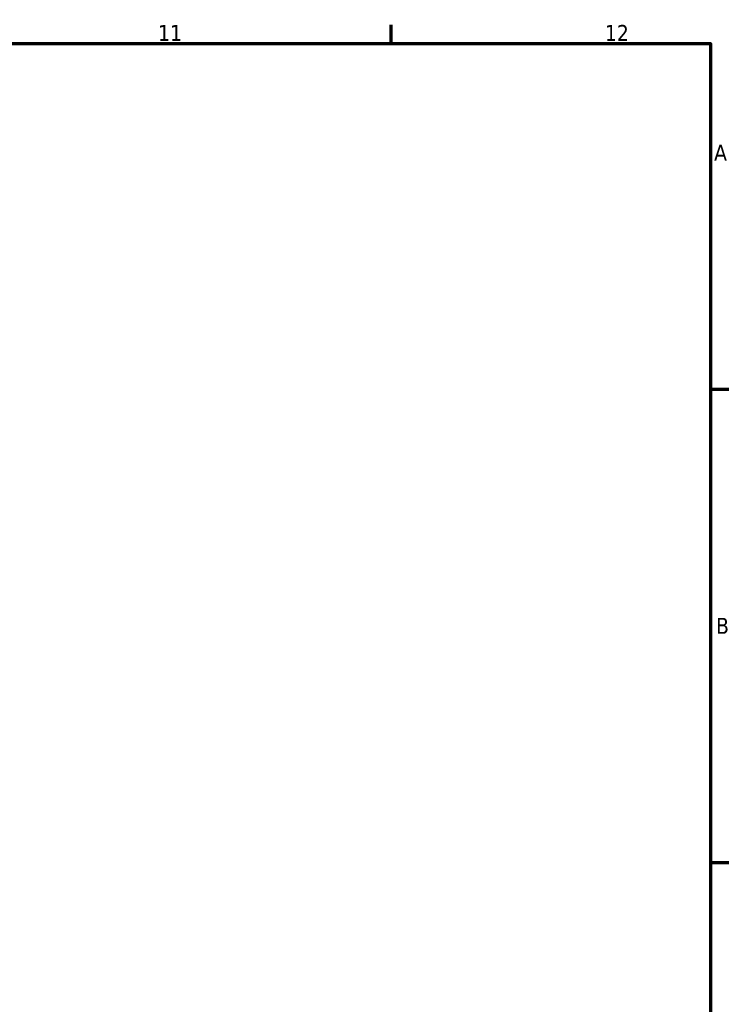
# Model space of a CAD drawing. Header units: millimetres. Extents: x 0 to 903, y 0 to 678.
# Tile 9 of 9: x 713 to 824, y 423 to 578. Entities that reach past the tile are written whole.
import ezdxf

# ---------------------------------------------------------------- set-up
doc = ezdxf.new("R2010")
doc.units = ezdxf.units.MM
doc.layers.add('Border (ISO)', color=7, linetype='Continuous', lineweight=70)
doc.styles.add('Note Text (ISO)', font='tahoma.ttf')

# ---------------------------------------------------------------- blocks, each defined once
blk = doc.blocks.new('Borders Default Border')
at = {"layer": 'Border (ISO)'}
for p, q in [((770.92, 574), (770.92, 576.9)), ((821, 519.75), (823.9, 519.75)), ((821, 445.5), (823.9, 445.5))]:
    blk.add_line(p, q, dxfattribs=at)
at = {"layer": 'Border (ISO)', "flags": 128}
blk.add_lwpolyline([(20, 20), (20, 574), (821, 574), (821, 20), (20, 20)], dxfattribs=at)
at = {"layer": 'Border (ISO)', "color": 232, "true_color": 0xca0064, "char_height": 2.5, "attachment_point": 7, "style": 'Note Text (ISO)'}
for s, insert in [('12', (804.46, 574.4)), ('11', (734.37, 574.4)), ('A', (821.59, 555.62)), ('B', (821.89, 481.38))]:
    blk.add_mtext(s, dxfattribs=dict(at, insert=insert))

msp = doc.modelspace()

# ---------------------------------------------------------------- block references
msp.add_blockref('Borders Default Border', (0, 0))

doc.saveas('drawing.dxf')
